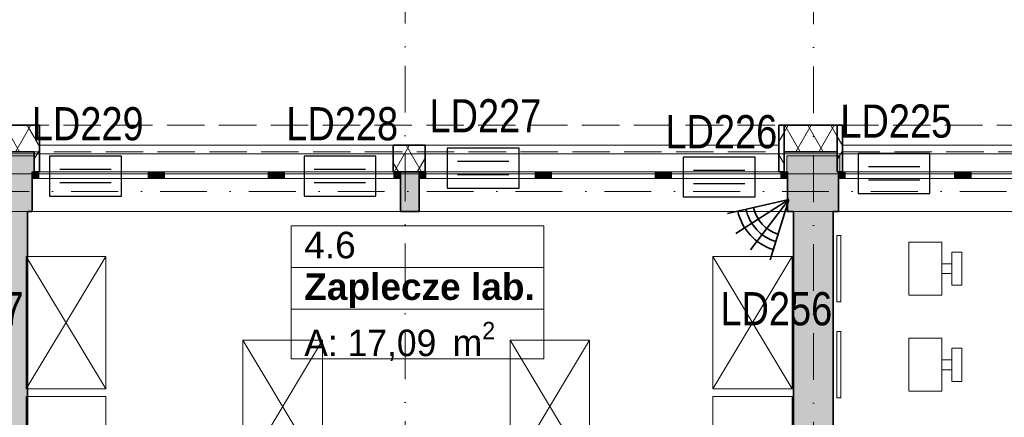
# Model space of a CAD drawing. Header units: millimetres. Extents: x -148444 to 51443, y -4810 to 453290.
# Tile 239 of 256: x 21650 to 29078, y 85405 to 88403. Entities that reach past the tile are written whole.
import ezdxf

# ---------------------------------------------------------------- set-up
doc = ezdxf.new("R2010")
doc.units = ezdxf.units.MM
for name, pattern in [('1', [8, 4, -4]), ('DASHDOTX2', [2, 1, -0.5, 0, -0.5]), ('Krawędzie ukryte', [3.912222, 2.822222, -1.09]), ('Kropki i Kreski', [6.702778, 3.527778, -1.763889, 0, -1.411111])]:
    doc.linetypes.add(name, pattern=pattern)
for name, color, linetype, lineweight in [('!!!SSWiN', 3, 'Continuous', 35), ('!!!SSWiN-opis', 6, 'DASHDOTX2', 18), ('\xa0♦El- odgrom', 30, '1', 35)]:
    doc.layers.add(name, color=color, linetype=linetype, lineweight=lineweight)
for name, color, linetype in [('- A - ocieplenie', 8, 'Continuous'), ('- strefy pomieszczeń', 8, 'Continuous'), ('2D - Rysunki i Obrazki', 8, 'Continuous'), ('ADT KD', 3, 'Continuous'), ('Konstrukcja - Siatka mod', 8, 'Continuous'), ('Konstrukcja - Stropy', 8, 'Continuous'), ('Konstrukcja - Ściany nośne wew..P', 8, 'Continuous'), ('Konstrukcja - Ściany zewnętrzne', 8, 'Continuous'), ('Okna Archicada', 8, 'Continuous'), ('Wnętrze - Umeblowanie', 8, 'Continuous')]:
    doc.layers.add(name, color=color, linetype=linetype)
doc.styles.add('GENERATED_STYLE_1', font='ARIALN.TTF')
doc.styles.get("Standard").update_dxf_attribs({"font": 'arial.ttf'})
doc.styles.add('STYL_AUTOMATYCZNY_1', font='arial.ttf')
doc.styles.add('STYL_AUTOMATYCZNY_2', font='arial.ttf')
doc.styles.add('STYL_AUTOMATYCZNY_6', font='txt')
pattern_1 = [(60, (-220940.59, 363284.62), (-129.90381, 75), []), (120, (-220940.59, 363284.62), (129.90381, 75), [])]

# ---------------------------------------------------------------- blocks, each defined once
blk = doc.blocks.new('Czujka_PIR+AM')
for q in [(82.3, 47.5), (93.6, 16.5), (82.3, -47.5), (93.6, -16.5)]:
    blk.add_line((0, 0), q)
for radius in [66.3, 79, 54.6]:
    blk.add_arc((0, 0), radius, 330, 30)
blk.add_attdef('ADRES', (135.7, -10.4), '', height=22.5)
blk = doc.blocks.new('sswin')
at = {"layer": 'ADT KD', "color": 3}
for p, q in [((542.7, 300.5), (0, 300.5)), ((0, 300.5), (0, 0)), ((542.7, 0), (542.7, 300.5)), ((465, 200.4), (77.7, 200.4)), ((465, 100.2), (77.7, 100.2)), ((0, 0), (542.7, 0))]:
    blk.add_line(p, q, dxfattribs=at)

msp = doc.modelspace()

# ---------------------------------------------------------------- hatches: boundary and pattern name
at = {"layer": '- A - ocieplenie', "linetype": 'Continuous', "lineweight": 13}
h = msp.add_hatch(dxfattribs=at)
h.set_pattern_fill('Izolacja_miękka_0006', color=8, style=0, pattern_type=2)
h.set_pattern_definition(pattern_1)
h.paths.add_polyline_path([(21758, 87606.9), (21358, 87606.9), (21358, 87406.9), (21758, 87406.9)])
h = msp.add_hatch(dxfattribs=at)
h.set_pattern_fill('Izolacja_miękka_0006', color=8, style=0, pattern_type=2)
h.set_pattern_definition(pattern_1)
h.paths.add_polyline_path([(21798, 87606.9), (21758, 87406.9), (21788, 87406.9), (21798, 87456.9)])
h = msp.add_hatch(dxfattribs=at)
h.set_pattern_fill('Izolacja_miękka_0006', color=8, style=0, pattern_type=2)
h.set_pattern_definition(pattern_1)
h.paths.add_polyline_path([(21758, 87606.9), (21758, 87406.9), (21798, 87606.9)])
h = msp.add_hatch(dxfattribs=at)
h.set_pattern_fill('Izolacja_miękka_0006', color=8, style=0, pattern_type=2)
h.set_pattern_definition(pattern_1)
h.paths.add_polyline_path([(27417.7, 87606.9), (27377.7, 87606.9), (27377.7, 87406.9), (27417.7, 87406.9)])
h = msp.add_hatch(dxfattribs=at)
h.set_pattern_fill('Izolacja_miękka_0006', color=8, style=0, pattern_type=2)
h.set_pattern_definition(pattern_1)
h.paths.add_polyline_path([(27377.7, 87606.9), (27417.7, 87406.9), (27417.7, 87606.9)])
h = msp.add_hatch(dxfattribs=at)
h.set_pattern_fill('Izolacja_miękka_0006', color=8, style=0, pattern_type=2)
h.set_pattern_definition(pattern_1)
h.paths.add_polyline_path([(27817.7, 87606.9), (27417.7, 87606.9), (27417.7, 87406.9), (27817.7, 87406.9)])
h = msp.add_hatch(dxfattribs=at)
h.set_pattern_fill('Izolacja_miękka_0006', color=8, style=0, pattern_type=2)
h.set_pattern_definition(pattern_1)
h.paths.add_polyline_path([(27857.7, 87606.9), (27817.7, 87606.9), (27817.7, 87406.9), (27857.7, 87406.9)])
h = msp.add_hatch(dxfattribs=at)
h.set_pattern_fill('Izolacja_miękka_0006', color=8, style=0, pattern_type=2)
h.set_pattern_definition(pattern_1)
h.paths.add_polyline_path([(27817.7, 87606.9), (27817.7, 87406.9), (27857.7, 87606.9)])
h = msp.add_hatch(dxfattribs=at)
h.set_pattern_fill('Izolacja_miękka_0006', color=8, style=0, pattern_type=2)
h.set_pattern_definition(pattern_1)
h.paths.add_polyline_path([(21798, 87456.9), (21758, 87256.9), (21798, 87256.9)])
h = msp.add_hatch(dxfattribs=at)
h.set_pattern_fill('Izolacja_miękka_0006', color=8, style=0, pattern_type=2)
h.set_pattern_definition(pattern_1)
h.paths.add_polyline_path([(24468, 87256.9), (24708, 87256.9), (24708, 87456.9), (24468, 87456.9)])
h = msp.add_hatch(dxfattribs=at)
h.set_pattern_fill('Izolacja_miękka_0006', color=8, style=0, pattern_type=2)
h.set_pattern_definition(pattern_1)
h.paths.add_polyline_path([(27378, 87455.1), (27378, 87256.9), (27417.7, 87256.9)])
h = msp.add_hatch(dxfattribs=at)
h.set_pattern_fill('Izolacja_miękka_0006', color=8, style=0, pattern_type=2)
h.set_pattern_definition(pattern_1)
h.paths.add_polyline_path([(27857.7, 87456.9), (27817.7, 87256.9), (27857.7, 87256.9)])
h = msp.add_hatch(dxfattribs=at)
h.set_pattern_fill('Izolacja_miękka_0006', color=8, style=0, pattern_type=2)
h.set_pattern_definition(pattern_1)
h.paths.add_polyline_path([(27857.7, 87456.9), (27847.7, 87406.9), (27857.7, 87406.9)])
h = msp.add_hatch(dxfattribs=at)
h.set_pattern_fill('Izolacja_miękka_0006', color=8, style=0, pattern_type=2)
h.set_pattern_definition(pattern_1)
h.paths.add_polyline_path([(21788, 87406.9), (21758, 87406.9), (21758, 87256.9)])
h = msp.add_hatch(dxfattribs=at)
h.set_pattern_fill('Izolacja_miękka_0006', color=8, style=0, pattern_type=2)
h.set_pattern_definition(pattern_1)
h.paths.add_polyline_path([(27387.7, 87406.9), (27417.7, 87256.9), (27417.7, 87406.9)])
h = msp.add_hatch(dxfattribs=at)
h.set_pattern_fill('Izolacja_miękka_0006', color=8, style=0, pattern_type=2)
h.set_pattern_definition(pattern_1)
h.paths.add_polyline_path([(27817.7, 87256.9), (27847.7, 87406.9), (27817.7, 87406.9)])
at = {"layer": 'Konstrukcja - Ściany nośne wew..P', "linetype": 'Continuous', "lineweight": 13}
for points in [[(21408, 86956.9), (21408, 84022.9), (21708, 84022.9), (21708, 86956.9)], [(27488, 86956.9), (27488, 82006.9), (27788, 82006.9), (27788, 86956.9)]]:
    msp.add_hatch(color=8, dxfattribs=at).paths.add_polyline_path(points)
at = {"layer": 'Konstrukcja - Ściany zewnętrzne', "linetype": 'Continuous', "lineweight": 13}
for points in [[(21358, 87376.9), (21358, 87256.9), (21758, 87256.9), (21758, 87376.9)], [(27438, 87376.9), (27438, 87256.9), (27838, 87256.9), (27838, 87376.9)], [(21358, 87256.9), (21358, 86956.9), (21743, 86956.9), (21743, 87256.9)], [(24523, 87256.9), (24523, 86956.9), (24663, 86956.9), (24663, 87256.9)], [(27443, 87256.9), (27443, 86956.9), (27828, 86956.9), (27828, 87256.9)]]:
    msp.add_hatch(color=8, dxfattribs=at).paths.add_polyline_path(points)
at = {"layer": 'Okna Archicada', "linetype": 'Continuous', "lineweight": 13}
for points in [[(21743, 87206.9), (21793, 87206.9), (21793, 87256.9), (21743, 87256.9)], [(22668, 87256.9), (22618, 87256.9), (22618, 87206.9), (22668, 87206.9)], [(22668, 87206.9), (22743, 87206.9), (22743, 87256.9), (22668, 87256.9)], [(23598, 87256.9), (23523, 87256.9), (23523, 87206.9), (23598, 87206.9)], [(23598, 87206.9), (23648, 87206.9), (23648, 87256.9), (23598, 87256.9)], [(24523, 87256.9), (24473, 87256.9), (24473, 87206.9), (24523, 87206.9)], [(24663, 87206.9), (24713, 87206.9), (24713, 87256.9), (24663, 87256.9)], [(25588, 87256.9), (25538, 87256.9), (25538, 87206.9), (25588, 87206.9)], [(25588, 87206.9), (25663, 87206.9), (25663, 87256.9), (25588, 87256.9)], [(26518, 87256.9), (26443, 87256.9), (26443, 87206.9), (26518, 87206.9)], [(26518, 87206.9), (26568, 87206.9), (26568, 87256.9), (26518, 87256.9)], [(27443, 87256.9), (27393, 87256.9), (27393, 87206.9), (27443, 87206.9)], [(27828, 87206.9), (27878, 87206.9), (27878, 87256.9), (27828, 87256.9)], [(28753, 87256.9), (28703, 87256.9), (28703, 87206.9), (28753, 87206.9)], [(28753, 87206.9), (28828, 87206.9), (28828, 87256.9), (28753, 87256.9)]]:
    msp.add_hatch(color=8, dxfattribs=at).paths.add_polyline_path(points)

# ---------------------------------------------------------------- linework, layer by layer
at = {"layer": '- A - ocieplenie', "color": 8, "linetype": 'Continuous', "lineweight": 35, "ltscale": 100}
for p, q in [((27377.7, 87606.9), (27377.7, 87406.9)), ((27377.7, 87606.9), (27377.7, 87406.9)), ((27417.7, 87406.9), (27417.7, 87606.9)), ((27417.7, 87406.9), (27417.7, 87606.9)), ((27817.7, 87606.9), (27817.7, 87406.9)), ((27817.7, 87606.9), (27817.7, 87406.9)), ((27857.7, 87406.9), (27857.7, 87606.9)), ((27857.7, 87406.9), (27857.7, 87606.9)), ((21798, 87306.9), (21798, 87456.9)), ((24468, 87306.9), (24468, 87456.9)), ((24708, 87306.9), (24708, 87456.9)), ((27378, 87306.9), (27378, 87456.9)), ((27857.7, 87306.9), (27857.7, 87456.9)), ((21798, 87256.9), (21798, 87306.9)), ((24468, 87256.9), (24468, 87306.9)), ((24708, 87256.9), (24708, 87306.9)), ((27378, 87256.9), (27378, 87306.9)), ((27857.7, 87256.9), (27857.7, 87306.9))]:
    msp.add_line(p, q, dxfattribs=at)
at = {"layer": '- A - ocieplenie', "color": 8, "linetype": 'Krawędzie ukryte', "lineweight": 20, "ltscale": 100}
for p, q in [((27417.7, 87606.9), (27377.7, 87606.9)), ((27857.7, 87606.9), (27817.7, 87606.9))]:
    msp.add_line(p, q, dxfattribs=at)
at = {"layer": '- A - ocieplenie', "color": 8, "linetype": 'Krawędzie ukryte', "lineweight": 20, "ltscale": 100, "flags": 128}
for points in [[(37128, 87606.9), (9388, 87606.9)], [(9388, 87406.9), (27377.7, 87406.9)], [(27417.7, 87406.9), (27817.7, 87406.9)], [(27857.7, 87406.9), (37128, 87406.9)]]:
    msp.add_lwpolyline(points, dxfattribs=at)
at = {"layer": '- A - ocieplenie', "color": 8, "linetype": 'Continuous', "lineweight": 35, "ltscale": 100, "flags": 128}
for points in [[(21798, 87606.9), (21318, 87606.9)], [(21798, 87456.9), (21798, 87606.9)], [(27857.7, 87606.9), (27377.7, 87606.9)], [(24708, 87456.9), (24468, 87456.9)], [(27377.7, 87406.9), (27377.7, 87456.9)], [(27857.7, 87456.9), (27857.7, 87406.9)], [(21358, 87406.9), (21758, 87406.9)], [(21758, 87406.9), (21758, 87256.9)], [(27417.7, 87256.9), (27417.7, 87406.9)], [(27417.7, 87406.9), (27817.7, 87406.9)], [(27817.7, 87406.9), (27817.7, 87256.9)], [(21758, 87256.9), (21798, 87256.9)], [(24468, 87256.9), (24708, 87256.9)], [(27378, 87256.9), (27417.7, 87256.9)], [(27817.7, 87256.9), (27857.7, 87256.9)]]:
    msp.add_lwpolyline(points, dxfattribs=at)
at = {"layer": '- strefy pomieszczeń', "color": 8, "linetype": 'Continuous', "lineweight": 13, "ltscale": 100}
for p, q in [((23696.6, 86850), (25604, 86850)), ((23696.6, 86535.8), (23696.6, 86850)), ((25604, 86850), (25604, 86535.8)), ((25604, 86535.8), (23696.6, 86535.8)), ((23696.6, 86535.8), (25604, 86535.8)), ((23696.6, 86221.5), (23696.6, 86535.8)), ((25604, 86535.8), (25604, 86221.5)), ((25604, 86221.5), (23696.6, 86221.5)), ((23696.6, 86221.5), (25604, 86221.5)), ((23696.6, 85845), (23696.6, 86221.5)), ((25604, 86221.5), (25604, 85845)), ((25604, 85845), (23696.6, 85845))]:
    msp.add_line(p, q, dxfattribs=at)
at = {"layer": '2D - Rysunki i Obrazki', "color": 8, "linetype": 'Continuous', "lineweight": 13, "ltscale": 100}
for p, q in [((21699.3, 86618.5), (22299.3, 85618.5)), ((22299.3, 86618.5), (21699.3, 85618.5)), ((26878, 86618.5), (27478, 85618.5)), ((27478, 86618.5), (26878, 85618.5)), ((23334, 85986.9), (23934, 84986.9)), ((23934, 85986.9), (23334, 84986.9)), ((25349.1, 85986.9), (25949.1, 84986.9)), ((25949.1, 85986.9), (25349.1, 84986.9))]:
    msp.add_line(p, q, dxfattribs=at)
at = {"layer": '2D - Rysunki i Obrazki', "color": 8, "linetype": 'Continuous', "lineweight": 13, "ltscale": 100, "flags": 128}
for points in [[(22299.3, 86618.5), (22299.3, 85618.5), (21699.3, 85618.5), (21699.3, 86618.5)], [(27478, 86618.5), (27478, 85618.5), (26878, 85618.5), (26878, 86618.5)], [(23934, 85986.9), (23934, 84986.9), (23334, 84986.9), (23334, 85986.9)], [(25949.1, 85986.9), (25949.1, 84986.9), (25349.1, 84986.9), (25349.1, 85986.9)], [(22299.3, 85562.6), (22299.3, 84962.6), (21699.3, 84962.6), (21699.3, 85562.6)], [(27478, 85562.6), (27478, 84962.6), (26878, 84962.6), (26878, 85562.6)]]:
    msp.add_lwpolyline(points, close=True, dxfattribs=at)
at = {"layer": 'Konstrukcja - Siatka mod', "color": 8, "linetype": 'Kropki i Kreski', "lineweight": 13, "ltscale": 100}
for p, q in [((24558, 90067.5), (24558, 73098)), ((27638, 90062.8), (27638, 73098)), ((7290.5, 87106.9), (36735, 87106.9))]:
    msp.add_line(p, q, dxfattribs=at)
at = {"layer": 'Konstrukcja - Stropy', "color": 8, "linetype": 'Continuous', "lineweight": 13, "ltscale": 100, "flags": 128}
msp.add_lwpolyline([(21408, 79526.9), (24708, 79526.9), (24708, 74502.9), (36728, 74476.9), (36778, 86956.9), (9738, 86956.9), (9738, 74326.9), (21408, 74326.9)], close=True, dxfattribs=at)
at = {"layer": 'Konstrukcja - Ściany nośne wew..P', "color": 8, "linetype": 'Continuous', "lineweight": 35, "ltscale": 100, "flags": 128}
for points in [[(21708, 84022.9), (21708, 86956.9)], [(27488, 86956.9), (27488, 83986.9)], [(27788, 82006.9), (27788, 86956.9)]]:
    msp.add_lwpolyline(points, dxfattribs=at)
at = {"layer": 'Konstrukcja - Ściany zewnętrzne', "color": 8, "linetype": 'Continuous', "lineweight": 35, "ltscale": 100}
for p, q in [((21743, 87256.9), (21743, 87206.9)), ((24523, 87256.9), (24523, 87206.9)), ((24663, 87256.9), (24663, 87206.9)), ((27443, 87256.9), (27443, 87206.9)), ((27828, 87256.9), (27828, 87206.9)), ((21743, 87206.9), (21743, 86956.9)), ((24523, 87206.9), (24523, 86956.9)), ((24663, 87206.9), (24663, 86956.9)), ((27443, 87206.9), (27443, 86956.9)), ((27828, 87206.9), (27828, 86956.9))]:
    msp.add_line(p, q, dxfattribs=at)
at = {"layer": 'Konstrukcja - Ściany zewnętrzne', "color": 8, "linetype": 'Continuous', "lineweight": 13, "ltscale": 100, "flags": 128}
msp.add_lwpolyline([(9588, 87391.9), (9588, 87241.9), (36548, 87241.9), (36548, 87391.9)], close=True, dxfattribs=at)
for points in [[(21758, 87256.9), (21758, 87376.9), (21358, 87376.9), (21358, 87256.9)], [(27838, 87256.9), (27838, 87376.9), (27438, 87376.9), (27438, 87256.9)]]:
    msp.add_lwpolyline(points, dxfattribs=at)
at = {"layer": 'Konstrukcja - Ściany zewnętrzne', "color": 8, "linetype": 'Continuous', "lineweight": 35, "ltscale": 100, "flags": 128}
for points in [[(24663, 87256.9), (24523, 87256.9)], [(21708, 86956.9), (21743, 86956.9)], [(24523, 86956.9), (24663, 86956.9)], [(27443, 86956.9), (27488, 86956.9)], [(27788, 86956.9), (27828, 86956.9)]]:
    msp.add_lwpolyline(points, dxfattribs=at)
at = {"layer": 'Okna Archicada', "color": 8, "linetype": 'Continuous', "lineweight": 13, "ltscale": 100}
for p, q in [((21798, 87456.9), (24468, 87456.9)), ((24708, 87456.9), (27378, 87456.9)), ((27857.7, 87456.9), (30498, 87456.9)), ((21743, 87256.9), (24523, 87256.9)), ((21793, 87256.9), (21743, 87256.9)), ((21793, 87206.9), (21793, 87256.9)), ((22618, 87256.9), (21793, 87256.9)), ((21798, 87256.9), (24468, 87256.9)), ((22668, 87256.9), (22618, 87256.9)), ((22618, 87256.9), (22618, 87206.9)), ((22743, 87256.9), (22668, 87256.9)), ((22743, 87206.9), (22743, 87256.9)), ((23523, 87256.9), (22743, 87256.9)), ((23598, 87256.9), (23523, 87256.9)), ((23523, 87256.9), (23523, 87206.9)), ((23648, 87256.9), (23598, 87256.9)), ((23648, 87206.9), (23648, 87256.9)), ((24473, 87256.9), (23648, 87256.9)), ((24523, 87256.9), (24473, 87256.9)), ((24473, 87256.9), (24473, 87206.9)), ((24663, 87256.9), (27443, 87256.9)), ((24713, 87256.9), (24663, 87256.9)), ((24708, 87256.9), (27378, 87256.9)), ((24713, 87206.9), (24713, 87256.9)), ((25538, 87256.9), (24713, 87256.9)), ((25588, 87256.9), (25538, 87256.9)), ((25538, 87256.9), (25538, 87206.9)), ((25663, 87256.9), (25588, 87256.9)), ((25663, 87206.9), (25663, 87256.9)), ((26443, 87256.9), (25663, 87256.9)), ((26518, 87256.9), (26443, 87256.9)), ((26443, 87256.9), (26443, 87206.9)), ((26568, 87256.9), (26518, 87256.9)), ((26568, 87206.9), (26568, 87256.9)), ((27393, 87256.9), (26568, 87256.9)), ((27443, 87256.9), (27393, 87256.9)), ((27393, 87256.9), (27393, 87206.9)), ((27828, 87256.9), (30548, 87256.9)), ((27878, 87256.9), (27828, 87256.9)), ((27857.7, 87256.9), (30498, 87256.9)), ((27878, 87206.9), (27878, 87256.9)), ((28703, 87256.9), (27878, 87256.9)), ((28753, 87256.9), (28703, 87256.9)), ((28703, 87256.9), (28703, 87206.9)), ((28828, 87256.9), (28753, 87256.9)), ((28828, 87206.9), (28828, 87256.9)), ((29548, 87256.9), (28828, 87256.9)), ((21743, 87206.9), (21793, 87206.9)), ((21793, 87206.9), (22618, 87206.9)), ((22618, 87206.9), (22668, 87206.9)), ((22668, 87206.9), (22743, 87206.9)), ((22743, 87206.9), (23523, 87206.9)), ((23523, 87206.9), (23598, 87206.9)), ((23598, 87206.9), (23648, 87206.9)), ((23648, 87206.9), (24473, 87206.9)), ((24473, 87206.9), (24523, 87206.9)), ((24663, 87206.9), (24713, 87206.9)), ((24713, 87206.9), (25538, 87206.9)), ((25538, 87206.9), (25588, 87206.9)), ((25588, 87206.9), (25663, 87206.9)), ((25663, 87206.9), (26443, 87206.9)), ((26443, 87206.9), (26518, 87206.9)), ((26518, 87206.9), (26568, 87206.9)), ((26568, 87206.9), (27393, 87206.9)), ((27393, 87206.9), (27443, 87206.9)), ((27828, 87206.9), (27878, 87206.9)), ((27878, 87206.9), (28703, 87206.9)), ((28703, 87206.9), (28753, 87206.9)), ((28753, 87206.9), (28828, 87206.9)), ((28828, 87206.9), (29548, 87206.9)), ((21743, 86956.9), (24523, 86956.9)), ((24663, 86956.9), (27443, 86956.9)), ((27828, 86956.9), (30548, 86956.9))]:
    msp.add_line(p, q, dxfattribs=at)
at = {"layer": 'Okna Archicada', "color": 8, "linetype": 'Continuous', "lineweight": 35, "ltscale": 100}
for p, q in [((21798, 87306.9), (21798, 87456.9)), ((24468, 87306.9), (24468, 87456.9)), ((24708, 87306.9), (24708, 87456.9)), ((27378, 87306.9), (27378, 87456.9)), ((27857.7, 87306.9), (27857.7, 87456.9)), ((21798, 87256.9), (21798, 87306.9)), ((24468, 87256.9), (24468, 87306.9)), ((24708, 87256.9), (24708, 87306.9)), ((27378, 87256.9), (27378, 87306.9)), ((27857.7, 87256.9), (27857.7, 87306.9)), ((21743, 87256.9), (21743, 87206.9)), ((21743, 87256.9), (21743, 87206.9)), ((24523, 87256.9), (24523, 87206.9)), ((24523, 87256.9), (24523, 87206.9)), ((24663, 87256.9), (24663, 87206.9)), ((24663, 87256.9), (24663, 87206.9)), ((27443, 87256.9), (27443, 87206.9)), ((27443, 87256.9), (27443, 87206.9)), ((27828, 87256.9), (27828, 87206.9)), ((27828, 87256.9), (27828, 87206.9)), ((21743, 87206.9), (21743, 86956.9)), ((24523, 87206.9), (24523, 86956.9)), ((24663, 87206.9), (24663, 86956.9)), ((27443, 87206.9), (27443, 86956.9)), ((27828, 87206.9), (27828, 86956.9))]:
    msp.add_line(p, q, dxfattribs=at)
at = {"layer": 'Wnętrze - Umeblowanie', "color": 8, "linetype": 'Continuous', "lineweight": 13, "ltscale": 100}
for p, q in [((27813.8, 86276), (27813.8, 86776)), ((27813.8, 86776), (27843.8, 86776)), ((27843.8, 86776), (27843.8, 86276)), ((27843.8, 86276), (27813.8, 86276)), ((27813.8, 85551.1), (27813.8, 86051.1)), ((27813.8, 86051.1), (27843.8, 86051.1)), ((27843.8, 86051.1), (27843.8, 85551.1)), ((27843.8, 85551.1), (27813.8, 85551.1))]:
    msp.add_line(p, q, dxfattribs=at)
at = {"layer": 'Wnętrze - Umeblowanie', "color": 8, "linetype": 'Continuous', "lineweight": 13, "ltscale": 100, "flags": 128}
for points in [[(27843.8, 86776), (27843.8, 86276), (27813.8, 86276), (27813.8, 86776)], [(28357.6, 86726), (28357.6, 86326), (28607.6, 86326), (28607.6, 86726)], [(28757.6, 86651), (28682.6, 86651), (28682.6, 86401), (28757.6, 86401)], [(28607.6, 86488.5), (28682.6, 86488.5), (28682.6, 86563.5), (28607.6, 86563.5)], [(27843.8, 86051.1), (27843.8, 85551.1), (27813.8, 85551.1), (27813.8, 86051.1)], [(28357.6, 86001.1), (28357.6, 85601.1), (28607.6, 85601.1), (28607.6, 86001.1)], [(28757.6, 85926.1), (28682.6, 85926.1), (28682.6, 85676.1), (28757.6, 85676.1)], [(28607.6, 85763.6), (28682.6, 85763.6), (28682.6, 85838.6), (28607.6, 85838.6)]]:
    msp.add_lwpolyline(points, close=True, dxfattribs=at)

# ---------------------------------------------------------------- block references
at = {"layer": '!!!SSWiN', "xscale": -4.999999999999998, "yscale": 5, "zscale": 5, "rotation": 42.69171011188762}
msp.add_blockref('Czujka_PIR+AM', (27452.4, 87046.7), dxfattribs=at)
at = {"layer": '\xa0♦El- odgrom'}
for p in [(24874.6, 87133.5), (21874.6, 87073.5), (23794.6, 87073.5), (26654.6, 87066.6), (27974.6, 87093.5)]:
    msp.add_blockref('sswin', p, dxfattribs=at)

# ---------------------------------------------------------------- texts
at = {"layer": '!!!SSWiN-opis', "linetype": 'Continuous', "char_height": 250, "width": 152.632, "attachment_point": 2, "line_spacing_factor": 0.7, "style": 'GENERATED_STYLE_1'}
for s, insert in [('\\fArial Narrow|b0|i0;\\A1;LD227', (25162.9, 87803.9)), ('\\fArial Narrow|b0|i0;\\A1;LD229', (22162.9, 87743.9)), ('\\fArial Narrow|b0|i0;\\A1;LD228', (24082.9, 87743.9)), ('\\fArial Narrow|b0|i0;\\A1;LD225', (28262.9, 87763.9)), ('\\fArial Narrow|b0|i0;\\A1;LD226', (26942.9, 87683.9)), ('\\fArial Narrow|b0|i0;\\A1;LD257', (21258, 86348.8)), ('\\fArial Narrow|b0|i0;\\A1;LD256', (27358, 86348.8))]:
    msp.add_mtext(s, dxfattribs=dict(at, insert=insert))
at = {"layer": '- strefy pomieszczeń', "color": 8, "linetype": 'Continuous', "lineweight": 13, "char_height": 200, "attachment_point": 1}
for s, insert, style in [('\\A1;{\\pql;\\pt0,100;\\fArial|b0|i0|c238|p0;\\W1.000000;4.6\\fArial|b0|i0|c238|p0;\\W1.000000;\\A1{\\H.66x;\\S^  ;}\\fArial|b0|i0|c238|p0;\\W1.000000;\\fArial|b0|i0|c238|p0;\\W1.000000;\\A1{\\H.66x;\\S^  ;}}', (23796.6, 86804.3), 'STYL_AUTOMATYCZNY_1'), ('\\A1;{\\pql;\\pt0,100;\\fArial|b1|i0|c238|p0;\\W1.000000;Zaplecze lab.\\fArial|b1|i0|c238|p0;\\W1.000000;\\A1{\\H.66x;\\S^  ;}\\fArial|b1|i0|c238|p0;\\W1.000000;\\fArial|b1|i0|c238|p0;\\W1.000000;\\A1{\\H.66x;\\S^  ;}}', (23796.6, 86490), 'STYL_AUTOMATYCZNY_2'), ('\\A1;{\\pql;\\pt0,500;\\fGeneva CE|b0|i0|c0|p0;\\W1.000000;A: 17,09\\fGeneva CE|b0|i0|c0|p0;\\W1.000000;\\A1{\\H.66x;\\S^  ;}\\fGeneva CE|b0|i0|c0|p0;\\W1.000000; m\\fGeneva CE|b0|i0|c0|p0;\\W1.000000;\\A1{\\H.66x;\\S2^  ;}}', (23796.6, 86124.6), 'STYL_AUTOMATYCZNY_6')]:
    msp.add_mtext(s, dxfattribs=dict(at, insert=insert, style=style))

doc.saveas('drawing.dxf')
